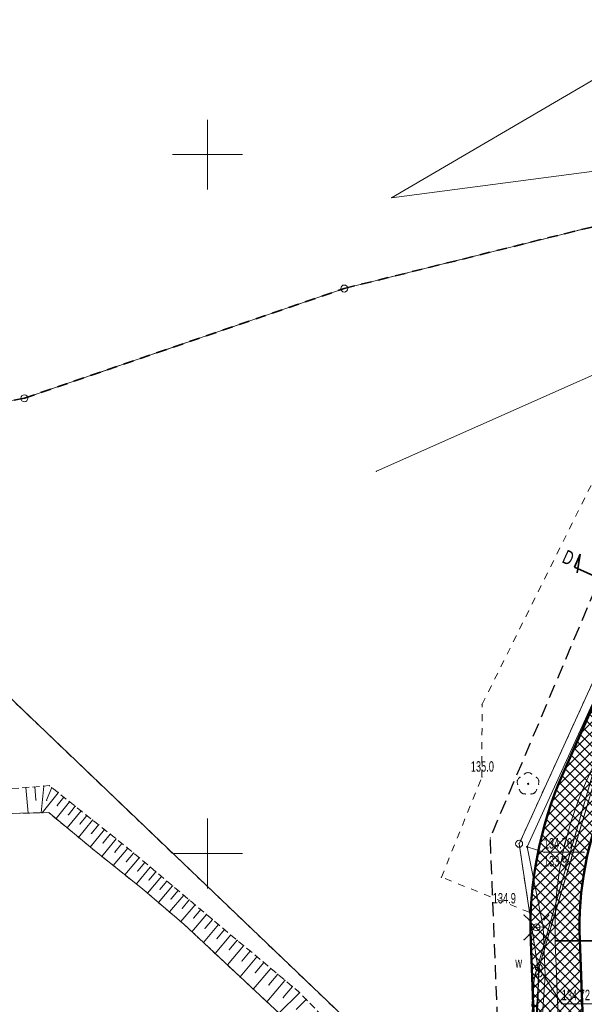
# Model space of a CAD drawing. Extents: x 6456700 to 6518119, y 5963420 to 5980059.
# Tile 35 of 256: x 6511655 to 6511696, y 5964138 to 5964209. Entities that reach past the tile are written whole.
import ezdxf
from ezdxf.enums import TextEntityAlignment as Align

# ---------------------------------------------------------------- set-up
doc = ezdxf.new("R2010")
doc.units = 0
doc.header["$MEASUREMENT"] = 0
for name, pattern in [('L_0_03', [1, 0.5, -0.5]), ('L_0_04', [1.5, 1, -0.5]), ('L_0_50', [1.25, 0.75, -0.5]), ('L_0_52', [1, 0.75, -0.25]), ('L_0_5A', [0.75, 0.5, -0.25])]:
    doc.linetypes.add(name, pattern=pattern)
doc.layers.get('0').update_dxf_attribs({"color": 2, "linetype": 'CONTINUOUS', "lineweight": 5})
for name, color, linetype, lineweight in [('000_Inne__niezydentyfikowane_', 7, 'CONTINUOUS', 18), ('18mm Kreska ciągła', 7, 'CONTINUOUS', 18), ('202_punkt_graniczny', 7, 'CONTINUOUS', 18), ('216_obreb_ewidencyjny', 7, 'CONTINUOUS', 18), ('218_kontur_uzytku_gruntowego', 96, 'L_0_03', 18), ('219_dzialka_ewidencyjna', 7, 'CONTINUOUS', 18), ('35mm Ciągła', 7, 'CONTINUOUS', 35), ('50mm Kreska ciągła', 7, 'CONTINUOUS', 50), ('9mm Kreska ciągła', 252, 'CONTINUOUS', 9), ('drzewo_lisciaste', 7, 'CONTINUOUS', 18), ('komora_podziemna', 7, 'CONTINUOUS', 18), ('komora_podziemna_Atr17', 7, 'CONTINUOUS', 18), ('latarnia', 7, 'CONTINUOUS', 18), ('pikieta_naturalna', 7, 'CONTINUOUS', 18), ('pikieta_naturalna_Atr2', 7, 'CONTINUOUS', 18), ('przewod_elektroenergetyczny_podziemny', 7, 'CONTINUOUS', 18), ('przewod_kanalizacyjny', 7, 'CONTINUOUS', 18), ('przewod_kanalizacyjny___ob__projektowany', 7, 'CONTINUOUS', 18), ('przewod_wodociagowy', 7, 'CONTINUOUS', 18), ('przewod_wodociagowy___ob__projektowany', 7, 'CONTINUOUS', 18), ('rzedna', 7, 'CONTINUOUS', 18), ('rzedna_Atr2', 7, 'CONTINUOUS', 18), ('rzedna_Atr3', 7, 'CONTINUOUS', 18), ('siatka_krzyrzy', 7, 'CONTINUOUS', 18), ('skarpa_nieumocniona', 7, 'CONTINUOUS', 18), ('woda_stojaca', 7, 'CONTINUOUS', 18), ('Zakres', 7, 'CONTINUOUS', 18)]:
    doc.layers.add(name, color=color, linetype=linetype, lineweight=lineweight)
doc.styles.get("Standard").update_dxf_attribs({"font": 'txt', "width": 0.75})
doc.styles.add('Znaczniki', font='GOTHIC.TTF', dxfattribs={"width": 0.7})

# ---------------------------------------------------------------- blocks, each defined once
blk = doc.blocks.new('mdcp_nowa')
at = {"layer": 'drzewo_lisciaste', "linetype": 'Continuous', "lineweight": 18}
blk.add_hatch(color=94, dxfattribs=at).paths.add_polyline_path([(6494422.95, 5980604.93, 1), (6494422.95, 5980605.03, 1)])
at = {"layer": 'pikieta_naturalna', "linetype": 'Continuous', "lineweight": 18}
blk.add_hatch(color=18, dxfattribs=at).paths.add_polyline_path([(6494422.95, 5980604.935, 1), (6494422.95, 5980605.025, 1)])
at = {"layer": 'rzedna', "linetype": 'Continuous', "lineweight": 18}
for points in [[(6494422.88, 5980600.425, 1), (6494422.88, 5980600.515, 1)], [(6494423.72, 5980591.775, 1), (6494423.72, 5980591.865, 1)]]:
    blk.add_hatch(color=18, dxfattribs=at).paths.add_polyline_path(points)
at = {"layer": '000_Inne__niezydentyfikowane_', "linetype": 'Continuous', "lineweight": 18, "flags": 128}
for points in [[(6494387.64, 5980604.76), (6494387.72, 5980603.83)], [(6494388.28, 5980604.82), (6494388.1, 5980602.91)], [(6494387.01, 5980604.71), (6494387.16, 5980602.89)], [(6494389.32, 5980604.34), (6494388.18, 5980602.91)], [(6494388.86, 5980604.71), (6494388.48, 5980603.81)], [(6494390.13, 5980603.7), (6494389.16, 5980602.49)], [(6494389.72, 5980604.02), (6494389.25, 5980603.42)], [(6494390.54, 5980603.38), (6494390.05, 5980602.77)], [(6494390.95, 5980603.05), (6494389.97, 5980601.82)], [(6494391.36, 5980602.72), (6494390.87, 5980602.1)], [(6494391.78, 5980602.39), (6494390.78, 5980601.14)], [(6494392.19, 5980602.05), (6494391.69, 5980601.43)], [(6494392.62, 5980601.72), (6494391.61, 5980600.46)], [(6494393.04, 5980601.38), (6494392.53, 5980600.75)], [(6494393.46, 5980601.04), (6494392.45, 5980599.78)], [(6494393.88, 5980600.71), (6494393.38, 5980600.08)], [(6494394.3, 5980600.37), (6494393.26, 5980599.13)], [(6494394.71, 5980600.03), (6494394.19, 5980599.41)], [(6494395.11, 5980599.69), (6494394.09, 5980598.47)], [(6494395.52, 5980599.35), (6494395.01, 5980598.75)], [(6494395.91, 5980599.02), (6494394.91, 5980597.82)], [(6494396.31, 5980598.68), (6494395.81, 5980598.09)], [(6494396.71, 5980598.35), (6494395.71, 5980597.16)], [(6494397.1, 5980598.01), (6494396.6, 5980597.42)], [(6494397.5, 5980597.68), (6494396.5, 5980596.49)], [(6494398.3, 5980597.01), (6494397.29, 5980595.81)], [(6494397.9, 5980597.34), (6494397.4, 5980596.75)], [(6494399.11, 5980596.33), (6494398.09, 5980595.12)], [(6494398.7, 5980596.67), (6494398.2, 5980596.07)], [(6494399.93, 5980595.64), (6494398.89, 5980594.4)], [(6494399.52, 5980595.99), (6494399.01, 5980595.38)], [(6494400.79, 5980594.92), (6494399.71, 5980593.63)], [(6494400.36, 5980595.28), (6494399.83, 5980594.65)], [(6494401.67, 5980594.17), (6494400.55, 5980592.84)], [(6494401.23, 5980594.55), (6494400.68, 5980593.89)], [(6494402.13, 5980593.79), (6494401.56, 5980593.11)], [(6494402.59, 5980593.4), (6494401.43, 5980592.02)], [(6494403.06, 5980593.01), (6494402.47, 5980592.3)], [(6494403.54, 5980592.6), (6494402.34, 5980591.17)], [(6494404.03, 5980592.19), (6494403.42, 5980591.46)], [(6494404.53, 5980591.77), (6494403.28, 5980590.29)], [(6494405.04, 5980591.35), (6494404.4, 5980590.59)], [(6494405.55, 5980590.91), (6494404.26, 5980589.38)], [(6494406.59, 5980590.03), (6494405.12, 5980588.58)], [(6494406.08, 5980590.48), (6494405.42, 5980589.69)], [(6494407.07, 5980589.55), (6494406.34, 5980588.83)]]:
    blk.add_lwpolyline(points, dxfattribs=at)
at = {"layer": '000_Inne__niezydentyfikowane_'}
for p in [(6494387.64, 5980604.76), (6494388.28, 5980604.82), (6494387.01, 5980604.71), (6494388.86, 5980604.71), (6494389.32, 5980604.34), (6494387.72, 5980603.83), (6494388.48, 5980603.81), (6494389.25, 5980603.42), (6494389.72, 5980604.02), (6494390.13, 5980603.7), (6494390.54, 5980603.38), (6494387.16, 5980602.89), (6494388.1, 5980602.91), (6494388.18, 5980602.91), (6494390.05, 5980602.77), (6494390.95, 5980603.05), (6494391.36, 5980602.72), (6494389.16, 5980602.49), (6494390.87, 5980602.1), (6494391.78, 5980602.39), (6494392.19, 5980602.05), (6494389.97, 5980601.82), (6494391.69, 5980601.43), (6494392.62, 5980601.72), (6494393.04, 5980601.38), (6494390.78, 5980601.14), (6494392.53, 5980600.75), (6494393.46, 5980601.04), (6494393.88, 5980600.71), (6494391.61, 5980600.46), (6494393.38, 5980600.08), (6494394.3, 5980600.37), (6494394.71, 5980600.03), (6494392.45, 5980599.78), (6494393.26, 5980599.13), (6494394.19, 5980599.41), (6494395.11, 5980599.69), (6494395.52, 5980599.35), (6494394.09, 5980598.47), (6494395.01, 5980598.75), (6494395.91, 5980599.02), (6494396.31, 5980598.68), (6494394.91, 5980597.82), (6494395.81, 5980598.09), (6494396.71, 5980598.35), (6494397.1, 5980598.01), (6494395.71, 5980597.16), (6494396.6, 5980597.42), (6494397.5, 5980597.68), (6494397.9, 5980597.34), (6494398.3, 5980597.01), (6494396.5, 5980596.49), (6494397.4, 5980596.75), (6494398.7, 5980596.67), (6494399.11, 5980596.33), (6494397.29, 5980595.81), (6494398.2, 5980596.07), (6494399.52, 5980595.99), (6494399.93, 5980595.64), (6494398.09, 5980595.12), (6494399.01, 5980595.38), (6494400.36, 5980595.28), (6494400.79, 5980594.92), (6494398.89, 5980594.4), (6494399.83, 5980594.65), (6494401.23, 5980594.55), (6494401.67, 5980594.17), (6494399.71, 5980593.63), (6494400.68, 5980593.89), (6494402.13, 5980593.79), (6494400.55, 5980592.84), (6494401.56, 5980593.11), (6494402.59, 5980593.4), (6494403.06, 5980593.01), (6494402.47, 5980592.3), (6494403.54, 5980592.6), (6494404.03, 5980592.19), (6494401.43, 5980592.02), (6494403.42, 5980591.46), (6494404.53, 5980591.77), (6494405.04, 5980591.35), (6494402.34, 5980591.17), (6494405.55, 5980590.91), (6494403.28, 5980590.29), (6494404.4, 5980590.59), (6494406.08, 5980590.48), (6494406.59, 5980590.03), (6494404.26, 5980589.38), (6494405.42, 5980589.69), (6494407.07, 5980589.55)]:
    blk.add_point(p, dxfattribs=at)
at = {"layer": '202_punkt_graniczny', "color": 7, "linetype": 'Continuous', "lineweight": 18}
for centre in [(6494409.79, 5980640.42), (6494386.9, 5980632.57), (6494422.31, 5980600.69), (6494423.71, 5980591.39)]:
    blk.add_circle(centre, 0.25, dxfattribs=at)
at = {"layer": '202_punkt_graniczny'}
for p in [(6494409.79, 5980640.42), (6494386.9, 5980632.57), (6494422.31, 5980600.69), (6494423.71, 5980591.39)]:
    blk.add_point(p, dxfattribs=at)
at = {"layer": '216_obreb_ewidencyjny', "color": 7, "linetype": 'L_0_50', "lineweight": 35, "flags": 128}
for points in [[(6494409.79, 5980640.42), (6494431.81, 5980645.89)], [(6494386.9, 5980632.57), (6494409.79, 5980640.42)], [(6494386.9, 5980632.57), (6494367.16, 5980629.01)]]:
    blk.add_lwpolyline(points, dxfattribs=at)
at = {"layer": '216_obreb_ewidencyjny'}
for p in [(6494409.79, 5980640.42), (6494386.9, 5980632.57), (6494386.9, 5980632.57)]:
    blk.add_point(p, dxfattribs=at)
at = {"layer": '218_kontur_uzytku_gruntowego', "lineweight": 18, "flags": 128}
for points in [[(6494431.81, 5980645.89), (6494409.79, 5980640.42)], [(6494409.79, 5980640.42), (6494386.9, 5980632.57)], [(6494422.31, 5980600.69), (6494437.76, 5980634.56)], [(6494386.9, 5980632.57), (6494367.16, 5980629.01)], [(6494419.66, 5980610.67), (6494430.45, 5980632.35)], [(6494422.79, 5980575.85), (6494367.16, 5980629.01)], [(6494419.64, 5980605.46), (6494419.66, 5980610.67)], [(6494416.75, 5980598.3), (6494419.64, 5980605.46)], [(6494423.05, 5980595.79), (6494422.31, 5980600.69)], [(6494423.05, 5980595.79), (6494416.75, 5980598.3)], [(6494423.71, 5980591.39), (6494423.05, 5980595.79)], [(6494422.79, 5980575.85), (6494423.71, 5980591.39)]]:
    blk.add_lwpolyline(points, dxfattribs=at)
at = {"layer": '218_kontur_uzytku_gruntowego'}
for p in [(6494409.79, 5980640.42), (6494409.79, 5980640.42), (6494409.79, 5980640.42), (6494409.79, 5980640.42), (6494386.9, 5980632.57), (6494386.9, 5980632.57), (6494386.9, 5980632.57), (6494386.9, 5980632.57), (6494419.66, 5980610.67), (6494419.66, 5980610.67), (6494419.66, 5980610.67), (6494419.66, 5980610.67), (6494419.64, 5980605.46), (6494419.64, 5980605.46), (6494419.64, 5980605.46), (6494419.64, 5980605.46), (6494422.31, 5980600.69), (6494422.31, 5980600.69), (6494422.31, 5980600.69), (6494422.31, 5980600.69), (6494416.75, 5980598.3), (6494416.75, 5980598.3), (6494416.75, 5980598.3), (6494416.75, 5980598.3), (6494423.05, 5980595.79), (6494423.05, 5980595.79), (6494423.05, 5980595.79), (6494423.05, 5980595.79), (6494423.05, 5980595.79), (6494423.05, 5980595.79), (6494423.71, 5980591.39), (6494423.71, 5980591.39), (6494423.71, 5980591.39), (6494423.71, 5980591.39)]:
    blk.add_point(p, dxfattribs=at)
at = {"layer": '219_dzialka_ewidencyjna', "color": 3, "linetype": 'Continuous', "lineweight": 18, "flags": 128}
for points in [[(6494409.79, 5980640.42), (6494431.81, 5980645.89)], [(6494386.9, 5980632.57), (6494409.79, 5980640.42)], [(6494422.31, 5980600.69), (6494437.76, 5980634.56)], [(6494386.9, 5980632.57), (6494367.16, 5980629.01)], [(6494422.79, 5980575.85), (6494367.16, 5980629.01)], [(6494423.71, 5980591.39), (6494422.31, 5980600.69)], [(6494422.79, 5980575.85), (6494423.71, 5980591.39)]]:
    blk.add_lwpolyline(points, dxfattribs=at)
at = {"layer": '219_dzialka_ewidencyjna', "color": 3}
for p in [(6494409.79, 5980640.42), (6494409.79, 5980640.42), (6494386.9, 5980632.57), (6494386.9, 5980632.57), (6494422.31, 5980600.69), (6494422.31, 5980600.69), (6494423.71, 5980591.39), (6494423.71, 5980591.39)]:
    blk.add_point(p, dxfattribs=at)
at = {"layer": 'drzewo_lisciaste', "color": 94, "linetype": 'Continuous', "lineweight": 18}
blk.add_circle((6494422.95, 5980604.98), 0.05, dxfattribs=at)
at = {"layer": 'drzewo_lisciaste', "color": 94, "linetype": 'Continuous', "lineweight": 13}
for centre, start, end in [((6494422.57, 5980605.104), 121.308, 202.548), ((6494422.95, 5980605.38), 49.272, 130.728), ((6494423.33, 5980605.104), 337.452, 58.692), ((6494422.715, 5980604.656), 193.221, 274.871), ((6494423.185, 5980604.656), 265.129, 346.779)]:
    blk.add_arc(centre, 0.4, start, end, dxfattribs=at)
at = {"layer": 'drzewo_lisciaste'}
for p in [(6494422.362, 5980605.446), (6494422.689, 5980605.683), (6494422.95, 5980605.78), (6494423.211, 5980605.683), (6494423.538, 5980605.446), (6494422.19, 5980605.228), (6494422.201, 5980604.951), (6494422.95, 5980604.98), (6494423.699, 5980604.951), (6494423.71, 5980605.228), (6494422.326, 5980604.565), (6494422.48, 5980604.332), (6494422.749, 5980604.257), (6494423.151, 5980604.257), (6494423.42, 5980604.332), (6494423.574, 5980604.565)]:
    blk.add_point(p, dxfattribs=at)
at = {"layer": 'komora_podziemna', "color": 5, "linetype": 'Continuous', "lineweight": 13}
blk.add_circle((6494423.72, 5980591.82), 0.25, dxfattribs=at)
at = {"layer": 'komora_podziemna'}
blk.add_point((6494423.72, 5980591.82), dxfattribs=at)
at = {"layer": 'latarnia', "color": 7, "linetype": 'Continuous', "lineweight": 13, "flags": 128}
for points in [[(6494423.02, 5980595.241), (6494422.667, 5980595.594)], [(6494424.081, 5980595.241), (6494424.434, 5980595.594)], [(6494423.02, 5980594.18), (6494422.667, 5980593.827)], [(6494424.081, 5980594.18), (6494424.434, 5980593.827)]]:
    blk.add_lwpolyline(points, dxfattribs=at)
at = {"layer": 'latarnia', "color": 7, "linetype": 'Continuous', "lineweight": 13}
blk.add_circle((6494423.55, 5980594.71), 0.25, dxfattribs=at)
at = {"layer": 'latarnia'}
for p in [(6494422.667, 5980595.594), (6494424.434, 5980595.594), (6494423.02, 5980595.241), (6494424.081, 5980595.241), (6494423.02, 5980594.18), (6494423.55, 5980594.71), (6494424.081, 5980594.18), (6494422.667, 5980593.827), (6494424.434, 5980593.827)]:
    blk.add_point(p, dxfattribs=at)
at = {"layer": 'pikieta_naturalna', "color": 7, "linetype": 'Continuous', "lineweight": 18}
blk.add_circle((6494422.95, 5980604.98), 0.045, dxfattribs=at)
at = {"layer": 'pikieta_naturalna'}
blk.add_point((6494422.95, 5980604.98), dxfattribs=at)
at = {"layer": 'przewod_elektroenergetyczny_podziemny', "color": 1, "linetype": 'Continuous', "lineweight": 18, "flags": 128}
for points in [[(6494424.03, 5980594.74), (6494422.88, 5980600.47), (6494429.52, 5980615.01), (6494429.01, 5980615.16)], [(6494423.03, 5980578.72), (6494425.02, 5980580.05), (6494425.14, 5980581.68), (6494423.58, 5980582.6), (6494424.18, 5980591.27), (6494424.03, 5980594.74), (6494423.55, 5980594.71)]]:
    blk.add_lwpolyline(points, dxfattribs=at)
at = {"layer": 'przewod_elektroenergetyczny_podziemny'}
for p in [(6494422.88, 5980600.47), (6494423.55, 5980594.71), (6494424.03, 5980594.74), (6494424.03, 5980594.74), (6494424.18, 5980591.27)]:
    blk.add_point(p, dxfattribs=at)
at = {"layer": 'przewod_kanalizacyjny', "color": 34, "linetype": 'Continuous', "lineweight": 18, "flags": 128}
for points in [[(6494512.58, 5980664.36), (6494475.85, 5980648.08), (6494448.95, 5980640.08), (6494435.82, 5980630.74), (6494434, 5980628.21), (6494423.39, 5980591.02), (6494422.96, 5980583.93), (6494407.05, 5980559.11), (6494413.79, 5980555.59), (6494408.53, 5980527.9), (6494395.33, 5980508.5), (6494379.99, 5980480.33), (6494362.15, 5980422.68)], [(6494441.2, 5980640.75), (6494441.32, 5980640.32), (6494412.1, 5980627.34)]]:
    blk.add_lwpolyline(points, dxfattribs=at)
at = {"layer": 'przewod_kanalizacyjny'}
for p in [(6494412.1, 5980627.34), (6494423.39, 5980591.02)]:
    blk.add_point(p, dxfattribs=at)
at = {"layer": 'przewod_kanalizacyjny___ob__projektowany', "color": 34, "linetype": 'L_0_52', "lineweight": 18, "flags": 128}
for points in [[(6494543.737, 5980613.845), (6494541.34, 5980614.19), (6494526.27, 5980640.46), (6494512.58, 5980664.36), (6494475.85, 5980648.08), (6494448.95, 5980640.08), (6494435.82, 5980630.74), (6494434, 5980628.21), (6494423.39, 5980591.02), (6494423.22, 5980589.05)], [(6494423.39, 5980591.02), (6494422.96, 5980583.93)]]:
    blk.add_lwpolyline(points, dxfattribs=at)
at = {"layer": 'przewod_kanalizacyjny___ob__projektowany'}
blk.add_point((6494423.39, 5980591.02), dxfattribs=at)
blk.add_point((6494423.39, 5980591.02), dxfattribs=at)
at = {"layer": 'przewod_wodociagowy', "color": 5, "linetype": 'Continuous', "lineweight": 18, "flags": 128}
blk.add_lwpolyline([(6494513.5, 5980663.95), (6494476.06, 5980647.42), (6494449.16, 5980639.62), (6494440.37, 5980633.47), (6494436.09, 5980630.48), (6494434.52, 5980628.04), (6494423.72, 5980591.82), (6494423.49, 5980583.76), (6494407.79, 5980559.35), (6494414.54, 5980555.87), (6494409.04, 5980527.84), (6494395.85, 5980508.25), (6494380.37, 5980480.1), (6494362.54, 5980422.62), (6494348.35, 5980374.02), (6494335.97, 5980340.4), (6494332.73, 5980341.36), (6494294.76, 5980353), (6494262.61, 5980362.71)], dxfattribs=at)
at = {"layer": 'przewod_wodociagowy'}
blk.add_point((6494423.72, 5980591.82), dxfattribs=at)
at = {"layer": 'przewod_wodociagowy___ob__projektowany', "color": 5, "linetype": 'L_0_52', "lineweight": 18, "flags": 128}
for points in [[(6494434.52, 5980628.04), (6494423.72, 5980591.82)], [(6494423.72, 5980591.82), (6494423.49, 5980583.76)]]:
    blk.add_lwpolyline(points, dxfattribs=at)
at = {"layer": 'przewod_wodociagowy___ob__projektowany'}
blk.add_point((6494423.72, 5980591.82), dxfattribs=at)
blk.add_point((6494423.72, 5980591.82), dxfattribs=at)
at = {"layer": 'rzedna', "color": 7, "linetype": 'Continuous', "lineweight": 18}
for centre in [(6494422.88, 5980600.47), (6494423.72, 5980591.82)]:
    blk.add_circle(centre, 0.045, dxfattribs=at)
at = {"layer": 'rzedna'}
for p in [(6494422.88, 5980600.47), (6494423.72, 5980591.82)]:
    blk.add_point(p, dxfattribs=at)
at = {"layer": 'rzedna_Atr2', "color": 7, "linetype": 'Continuous', "lineweight": 18, "flags": 128}
for points in [[(6494422.88, 5980600.47), (6494424.08, 5980600.09), (6494426.96, 5980600.09)], [(6494423.72, 5980591.82), (6494425.36, 5980589.24), (6494428.246, 5980589.24)]]:
    blk.add_lwpolyline(points, dxfattribs=at)
at = {"layer": 'rzedna_Atr2'}
for p in [(6494422.88, 5980600.47), (6494424.08, 5980600.09), (6494426.96, 5980600.09), (6494423.72, 5980591.82), (6494425.36, 5980589.24)]:
    blk.add_point(p, dxfattribs=at)
at = {"layer": 'siatka_krzyrzy', "linetype": 'Continuous', "lineweight": 18, "flags": 128}
for points in [[(6494400, 5980647.5), (6494400, 5980652.5)], [(6494397.5, 5980650), (6494402.5, 5980650)], [(6494400, 5980597.5), (6494400, 5980602.5)], [(6494397.5, 5980600), (6494402.5, 5980600)]]:
    blk.add_lwpolyline(points, dxfattribs=at)
at = {"layer": 'skarpa_nieumocniona', "color": 7, "linetype": 'L_0_5A', "lineweight": 18, "flags": 128}
blk.add_lwpolyline([(6494416.15, 5980578.37), (6494404.48, 5980589.17), (6494398.32, 5980594.93), (6494395.38, 5980597.44), (6494391.77, 5980600.32), (6494388.65, 5980602.92), (6494383.53, 5980602.8), (6494370.38, 5980612.05), (6494366.28, 5980620.48), (6494357.54, 5980626.16), (6494367.02, 5980621.52), (6494368.24, 5980620.59), (6494371.32, 5980612.97), (6494383.75, 5980604.45), (6494388.69, 5980604.85), (6494394.23, 5980600.43), (6494406.51, 5980590.11), (6494421.78, 5980574.63), (6494422.41, 5980572.14)], close=True, dxfattribs=at)
at = {"layer": 'skarpa_nieumocniona'}
for p in [(6494388.69, 5980604.85), (6494388.69, 5980604.85), (6494388.65, 5980602.92), (6494388.65, 5980602.92), (6494391.77, 5980600.32), (6494391.77, 5980600.32), (6494394.23, 5980600.43), (6494394.23, 5980600.43), (6494395.38, 5980597.44), (6494395.38, 5980597.44), (6494398.32, 5980594.93), (6494398.32, 5980594.93), (6494406.51, 5980590.11), (6494406.51, 5980590.11)]:
    blk.add_point(p, dxfattribs=at)
at = {"layer": 'woda_stojaca', "color": 141, "linetype": 'Continuous', "lineweight": 18, "flags": 128}
blk.add_lwpolyline([(6494530.3, 5980715.34), (6494528.49, 5980713.31), (6494527.35, 5980707.09), (6494526.2, 5980695.34), (6494520.53, 5980687.66), (6494505.04, 5980678.28), (6494474.89, 5980664.68), (6494461.82, 5980659.79), (6494438.12, 5980651.55), (6494432.21, 5980649.42), (6494413.18, 5980646.91), (6494551.45, 5980727.76)], close=True, dxfattribs=at)
blk.add_lwpolyline([(6494422.41, 5980572.14), (6494416.15, 5980578.37), (6494404.48, 5980589.17), (6494398.32, 5980594.93), (6494395.38, 5980597.44), (6494391.77, 5980600.32), (6494388.65, 5980602.92), (6494383.53, 5980602.8), (6494370.38, 5980612.05), (6494366.28, 5980620.48), (6494357.54, 5980626.16), (6494357.09, 5980632.09)], dxfattribs=at)
at = {"layer": 'woda_stojaca'}
for p in [(6494413.18, 5980646.91), (6494388.65, 5980602.92), (6494391.77, 5980600.32), (6494395.38, 5980597.44), (6494398.32, 5980594.93)]:
    blk.add_point(p, dxfattribs=at)
at = {"layer": 'Zakres', "linetype": 'L_0_04', "lineweight": 25, "flags": 128}
blk.add_lwpolyline([(6495113.77, 5985050.22), (6495121.12, 5984877.07), (6495125.76, 5984757.87), (6495129.89, 5984649.81), (6495141.08, 5984611.3), (6495145.77, 5984544.53), (6495147.36, 5984487.27), (6495157.22, 5984392.07), (6495162.95, 5984387.45), (6495180.24, 5984384.16), (6495229.5, 5984386.61), (6495251.65, 5984373.41), (6495258.77, 5984357.12), (6495255.44, 5984330.44), (6495250.77, 5984304.39), (6495252.21, 5984282.78), (6495255.46, 5984256.45), (6495254.94, 5984238.25), (6495266.4, 5984211), (6495277.24, 5984182.33), (6495294.2, 5984133.19), (6495300.94, 5984095.37), (6495313.24, 5984037.69), (6495317.44, 5983978.18), (6495300.35, 5983922.18), (6495282.35, 5983883.38), (6495266.21, 5983862.23), (6495242.03, 5983839.67), (6495211.11, 5983816.86), (6495158.26, 5983772.66), (6495130.6, 5983651.16), (6495116.31, 5983543.43), (6495129.51, 5983346.73), (6495134.58, 5983264.71), (6495139.64, 5983186.97), (6495193.25, 5983077.94), (6495199.2, 5983041.97), (6495206.23, 5983026), (6495208.96, 5983004.88), (6495202.27, 5982979.48), (6495202.42, 5982950.13), (6495209.35, 5982897.38), (6495215.97, 5982850.34), (6495228.6, 5982809.97), (6495226.85, 5982778.82), (6495225.04, 5982750.56), (6495220.26, 5982723.37), (6495226.54, 5982679.97), (6495206.06, 5982669.48), (6495192.68, 5982657.71), (6495184.57, 5982648.65), (6495174.78, 5982624.58), (6495164.23, 5982604.61), (6495150.7, 5982588.3), (6495137.69, 5982582.43), (6495118.26, 5982573.75), (6495100.35, 5982558.42), (6495090.36, 5982544.99), (6495075.87, 5982519.06), (6495060.83, 5982499.68), (6495049.41, 5982485.49), (6495035.07, 5982459.7), (6495006.7, 5982406.64), (6494980.89, 5982351.84), (6494944.35, 5982293.29), (6494925.72, 5982250.11), (6494905.2, 5982190.37), (6494898.43, 5982153.5), (6494879.51, 5982063.89), (6494864.14, 5981992.66), (6494816.93, 5981768.61), (6494777.79, 5981577.7), (6494739.84, 5981394.72), (6494718.65, 5981297.89), (6494716.45, 5981237.31), (6494738.62, 5981208.21), (6494776.48, 5981173.06), (6494817.16, 5981137.44), (6494847.63, 5981109.8), (6494877.39, 5981077.08), (6494912.75, 5981030.55), (6494916.06, 5981014.71), (6494903.86, 5980957.01), (6494916.13, 5980953.51), (6494892.32, 5980927.59), (6494850.7, 5980858.8), (6494806.81, 5980779.89), (6494785.1, 5980753.49), (6494715.22, 5980723.29), (6494679.96, 5980686.78), (6494651.35, 5980651.29), (6494549.14, 5980683.24), (6494511.84, 5980659.66), (6494443.61, 5980630.33), (6494428.78, 5980598.6), (6494431.58, 5980579.46), (6494420.56, 5980549.76), (6494416.45, 5980528.2), (6494403.86, 5980507.16), (6494388.89, 5980482.96), (6494365.32, 5980407.99), (6494335.67, 5980315.15), (6494332.29, 5980297.41), (6494335.1, 5980278.18), (6494347.25, 5980254.84), (6494336.79, 5980250.09), (6494300.04, 5980271.34), (6494320.8, 5980301.43), (6494336.81, 5980349.17), (6494344.85, 5980380.92), (6494360.85, 5980437.13), (6494374.18, 5980476.38), (6494386.14, 5980498.84), (6494403.02, 5980528.52), (6494411.33, 5980563.19), (6494420.84, 5980586.25), (6494420.25, 5980601.11), (6494434.95, 5980635.94), (6494446.75, 5980644.99), (6494465.77, 5980647.27), (6494513.02, 5980669.46), (6494507.85, 5980679.68), (6494547.89, 5980705.83), (6494570.06, 5980691.34), (6494636.17, 5980669.05), (6494706.14, 5980756.86), (6494742.78, 5980772.58), (6494798.53, 5980814.27), (6494826.12, 5980867.97), (6494849.57, 5980908.6), (6494845.35, 5980942.01), (6494853.94, 5980970.83), (6494891.08, 5980960.54), (6494890.11, 5980965.73), (6494903.94, 5981025.69), (6494869.98, 5981070.3), (6494770.97, 5981160.58), (6494728.18, 5981200.64), (6494706.13, 5981229.56), (6494707.94, 5981299.75), (6494728.84, 5981398.1), (6494767.06, 5981580.19), (6494806.17, 5981770.55), (6494854.36, 5981994.76), (6494869.73, 5982065.97), (6494888.61, 5982155.44), (6494891.67, 5982173.95), (6494895.82, 5982197.45), (6494916.38, 5982253.72), (6494935.47, 5982297.95), (6494954.97, 5982331.67), (6494972.09, 5982356.64), (6494997.76, 5982411.14), (6495026.29, 5982464.48), (6495041.09, 5982491.09), (6495052.99, 5982505.88), (6495067.51, 5982524.6), (6495081.94, 5982550.43), (6495092.99, 5982565.28), (6495112.86, 5982582.29), (6495133.59, 5982591.55), (6495144.48, 5982596.46), (6495155.87, 5982610.19), (6495165.7, 5982628.8), (6495175.96, 5982654.03), (6495185.62, 5982664.83), (6495200.4, 5982677.82), (6495212.49, 5982688.04), (6495209.64, 5982723.43), (6495215.22, 5982750.57), (6495216.87, 5982779.54), (6495218.31, 5982809.31), (6495206.86, 5982847.92), (6495199.44, 5982894.74), (6495192.11, 5982948.71), (6495190.16, 5982979.24), (6495183.47, 5983075.16), (6495129.79, 5983184.34), (6495124.6, 5983264.07), (6495119.53, 5983346.09), (6495106.27, 5983543.75), (6495120.74, 5983652.9), (6495148.75, 5983779.42), (6495204.15, 5983826.04), (6495273.41, 5983889.36), (6495288.53, 5983927.42), (6495300.83, 5983964.69), (6495303.91, 5983980.14), (6495301.32, 5984039.55), (6495291.1, 5984093.63), (6495284.5, 5984130.67), (6495267.84, 5984178.93), (6495257.12, 5984207.3), (6495244.96, 5984236.19), (6495244.79, 5984255.42), (6495242.25, 5984281.97), (6495240.71, 5984304.95), (6495245.55, 5984331.94), (6495248.51, 5984355.64), (6495243.77, 5984366.47), (6495226.98, 5984376.47), (6495179.54, 5984374.12), (6495158.61, 5984378.09), (6495147.7, 5984386.91), (6495137.38, 5984486.61), (6495135.78, 5984544.04), (6495131.18, 5984609.54), (6495119.95, 5984648.2), (6495115.76, 5984757.49), (6495111.12, 5984876.67), (6495103.73, 5985050.93), (6495109.36, 5985081.73), (6495120.41, 5985085.88)], close=True, dxfattribs=at)
at = {"layer": 'Zakres'}
blk.add_point((6494420.25, 5980601.11), dxfattribs=at)
at = {"layer": 'komora_podziemna_Atr17', "color": 7, "lineweight": 15, "width": 0.66}
blk.add_text('w', height=0.75, dxfattribs=at).set_placement((6494422.039, 5980592.57), align=Align.TOP_LEFT)
at = {"layer": 'pikieta_naturalna_Atr2', "color": 7, "lineweight": 15, "width": 0.66}
for s, p in [('135.0', (6494418.85, 5980606.6)), ('134.9', (6494420.42, 5980597.17))]:
    blk.add_text(s, height=0.75, dxfattribs=at).set_placement(p, align=Align.TOP_LEFT)
at = {"layer": 'rzedna_Atr2', "color": 7, "lineweight": 15, "width": 0.66}
for s, p in [('134.70', (6494424.08, 5980601.098)), ('134.72', (6494425.36, 5980590.248))]:
    blk.add_text(s, height=0.75, dxfattribs=at).set_placement(p, align=Align.TOP_LEFT)
at = {"layer": 'rzedna_Atr3', "color": 7, "lineweight": 15, "width": 0.66}
blk.add_text('133.9', height=0.75, dxfattribs=at).set_placement((6494424.08, 5980599.822), align=Align.TOP_LEFT)

msp = doc.modelspace()

# ---------------------------------------------------------------- block references
at = {"linetype": 'ByBlock'}
msp.add_blockref('mdcp_nowa', (17268.786, -16450.998), dxfattribs=at)

# ---------------------------------------------------------------- next in the draw order: hatches: boundary and pattern name
at = {"layer": '9mm Kreska ciągła'}
h = msp.add_hatch(dxfattribs=at)
h.set_pattern_fill('ANSI37', color=256, scale=4)
h.set_pattern_definition([(45, (6511691.195, 5964120.06236), (-0.3535534, 0.3535534), []), (135, (6511691.195, 5964120.06236), (-0.3535534, -0.3535534), [])])
h.paths.add_polyline_path([(6511691.195, 5964121.143), (6511691.386, 5964124.63, 0.09387), (6511692.371, 5964131.182), (6511691.932, 5964142.68, -0.114411), (6511694.249, 5964154.747), (6511705.391, 5964179.862, -0.271991), (6511723.667, 5964192.967), (6511729.755, 5964193.522, 0.098674), (6511738.301, 5964196.051), (6511743.586, 5964198.832, -0.020192), (6511747.406, 5964200.649), (6511769.76, 5964210.196, 0.03219), (6511780.964, 5964215.859), (6511817.579, 5964237.57, -0.218462), (6511825.251, 5964238.379), (6511910.835, 5964209.53, -0.062712), (6511916.853, 5964206.62, 0.390075), (6511923.272, 5964207.6), (6511915.609, 5964197.326, 0.426952), (6511913.878, 5964204.338, 0.049189), (6511909.717, 5964206.213), (6511824.133, 5964235.062, 0.218462), (6511819.364, 5964234.559), (6511782.746, 5964212.847), (6511782.743, 5964212.845, -0.032198), (6511771.135, 5964206.977), (6511748.781, 5964197.43, 0.020192), (6511745.216, 5964195.734), (6511739.931, 5964192.954, -0.098674), (6511730.073, 5964190.037), (6511723.985, 5964189.481, 0.271991), (6511708.591, 5964178.442), (6511697.449, 5964153.327, 0.114411), (6511695.43, 5964142.813), (6511695.868, 5964131.315, -0.138482), (6511693.149, 5964120.062), (6511691.196, 5964121.142)])

# ---------------------------------------------------------------- next in the draw order: linework, layer by layer
at = {"layer": '18mm Kreska ciągła', "color": 4, "ltscale": 0.1}
msp.add_lwpolyline([(6511691.623, 5964120.92, 0.138482), (6511694.119, 5964131.248), (6511693.681, 5964142.747, -0.114411), (6511695.849, 5964154.037), (6511706.991, 5964179.152, -0.271991), (6511723.826, 5964191.224), (6511729.914, 5964191.78, 0.098674), (6511739.116, 5964194.502), (6511744.401, 5964197.283, -0.020192), (6511748.094, 5964199.04), (6511770.447, 5964208.587, 0.032198), (6511781.855, 5964214.353), (6511818.472, 5964236.064, -0.218462), (6511824.692, 5964236.72), (6511910.276, 5964207.872, -0.080953), (6511917.385, 5964204.11), (6511919.535, 5964202.482)], format="xyb", dxfattribs=at)
at = {"layer": '35mm Ciągła'}
for p, q in [((6511695.05, 5964169.496), (6511695.464, 5964170.406)), ((6511695.464, 5964170.406), (6511695.253, 5964169.079)), ((6511696.87, 5964168.667), (6511695.05, 5964169.496)), ((6511693.681, 5964142.747), (6511723.703, 5964142.731))]:
    msp.add_line(p, q, dxfattribs=at)
at = {"layer": '50mm Kreska ciągła', "color": 6, "ltscale": 0.1}
msp.add_lwpolyline([(6511769.76, 5964210.196), (6511747.406, 5964200.649, 0.020192), (6511743.586, 5964198.832), (6511738.301, 5964196.051, -0.098674), (6511729.755, 5964193.522), (6511723.667, 5964192.967, 0.271991), (6511705.391, 5964179.862), (6511694.249, 5964154.747, 0.114411), (6511691.932, 5964142.68), (6511692.371, 5964131.182, -0.09387), (6511691.386, 5964124.63), (6511691.195, 5964121.14), (6511693.149, 5964120.062, 0.138482), (6511695.868, 5964131.315), (6511695.43, 5964142.813, -0.114411), (6511697.449, 5964153.327), (6511708.591, 5964178.442, -0.271991), (6511723.985, 5964189.481), (6511730.073, 5964190.037, 0.098674), (6511739.931, 5964192.954), (6511745.216, 5964195.734, -0.020192), (6511748.781, 5964197.43), (6511771.135, 5964206.977, 0.032198), (6511782.743, 5964212.845)], format="xyb", dxfattribs=at)

# ---------------------------------------------------------------- next in the draw order: texts
at = {"layer": '35mm Ciągła', "insert": (6511694.517, 5964170.761), "char_height": 1, "width": 1.41349, "attachment_point": 1, "rotation": 335.5137, "style": 'Znaczniki'}
msp.add_mtext('D', dxfattribs=at)

doc.saveas('drawing.dxf')
